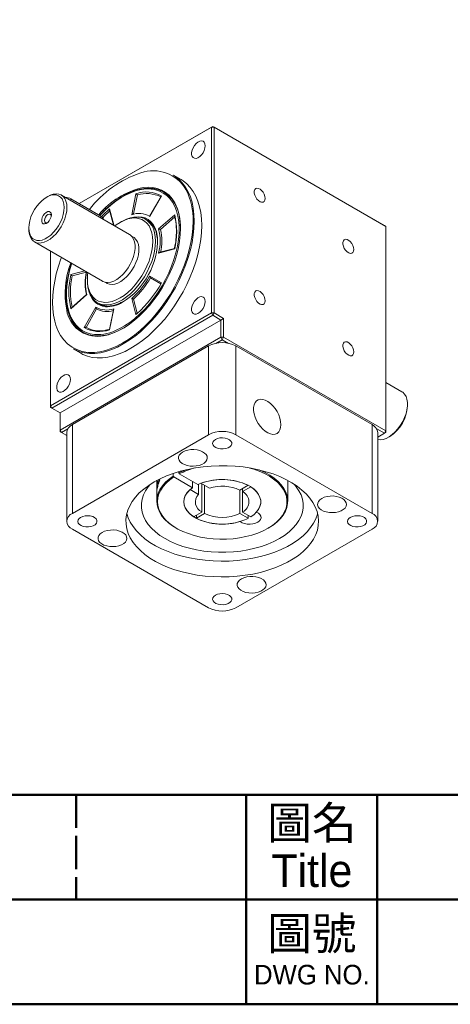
# Model space of a CAD drawing. Header units: millimetres. Extents: x 2723 to 3304, y 721 to 1129.
# Tile 6 of 8: x 3151 to 3218, y 721 to 874. Entities that reach past the tile are written whole.
import ezdxf

# ---------------------------------------------------------------- set-up
doc = ezdxf.new("R2010")
doc.units = ezdxf.units.MM
doc.linetypes.add('DASHED', pattern=[0.2068, 0.1655, -0.0413])
doc.layers.add('圖框', color=7, linetype='Continuous', lineweight=50)
doc.layers.add('產品', color=7, linetype='Continuous')
doc.styles.add('預設-ISO', font='arial.ttf')

# ---------------------------------------------------------------- blocks, each defined once
blk = doc.blocks.new('標題欄框 下標註')
at = {"layer": '圖框', "linetype": 'DASHED', "ltscale": 15.230104}
blk.add_line((216.283, 89.91), (216.283, 81.91), dxfattribs=at)
at = {"layer": '圖框'}
for p, q in [((229.283, 89.91), (229.283, 73.91)), ((239.283, 89.91), (239.283, 73.91)), ((162.283, 81.91), (287.283, 81.91))]:
    blk.add_line(p, q, dxfattribs=at)
for points in [[(2.283, 89.91), (287.283, 89.91), (287.283, 273.91), (2.283, 273.91)], [(287.283, 89.91), (2.283, 89.91), (2.283, 73.91), (287.283, 73.91)]]:
    blk.add_lwpolyline(points, close=True, dxfattribs=at)
at = {"layer": '圖框', "color": 7, "attachment_point": 5, "line_spacing_factor": 0.875, "style": '預設-ISO'}
for s, insert, char_height, width in [('\\f新細明體|b0|i0;\\H2.5000;圖名\\PTitle', (234.302, 85.921), 2.5, 10.09163), ('\\f新細明體|b0|i0;\\H2.5000;圖號\\P\\f新細明體|b0|i0;\\H1.5000;DWG NO.', (234.297, 77.986), 3.5, 9.97321)]:
    blk.add_mtext(s, dxfattribs=dict(at, insert=insert, char_height=char_height, width=width))
blk = doc.blocks.new('A$C1EB17FDA')
at = {"color": 0, "linetype": 'Continuous', "lineweight": 15}
for p, q in [((7.85, 63.42), (28.64, 75.43)), ((28.43, 75.3), (7.85, 63.42)), ((28.64, 75.43), (28.43, 75.3)), ((28.43, 46.4), (28.43, 75.3)), ((28.85, 75.3), (28.43, 75.3)), ((28.85, 75.3), (28.64, 75.43)), ((28.64, 75.43), (55.37, 60)), ((55.58, 59.87), (28.85, 75.3)), ((28.85, 75.3), (28.85, 46.4)), ((23.71, 67.14), (22.52, 67.82)), ((2.97, 64.52), (2.76, 64.4)), ((15.68, 58.61), (5.07, 64.73)), ((16.02, 61.68), (16.69, 64.95)), ((16.91, 64.75), (16.3, 61.8)), ((20.67, 64.59), (18.84, 61.42)), ((20.59, 64.52), (18.86, 61.53)), ((6.57, 64.16), (11.24, 61.47)), ((6.57, 64.16), (6.57, 63.87)), ((11.24, 61.47), (11.24, 61.17)), ((12.57, 62.37), (13.18, 60.06)), ((12.59, 62.59), (13.26, 60.08)), ((16.33, 61.83), (16.2, 61.8)), ((20.22, 59.46), (22.72, 61.67)), ((22.76, 61.37), (20.5, 59.37)), ((11.59, 60.97), (11.59, 60.98)), ((13.26, 60.08), (13.2, 60.04)), ((14.42, 60.61), (14.21, 60.48)), ((18.51, 60.78), (18.17, 60.98)), ((55.58, 59.87), (55.37, 60)), ((55.58, 28.03), (55.58, 59.87)), ((0, 59.63), (0, 59.38)), ((16.28, 58.19), (16, 58.35)), ((0.87, 57.46), (11.48, 51.33)), ((3.39, 56), (3.39, 31.95)), ((22.72, 56.37), (20.22, 55.7)), ((22.7, 56.44), (20.4, 55.83)), ((6.56, 52.35), (8.72, 52.93)), ((8.96, 52.73), (6.77, 52.15)), ((18.75, 51.99), (18.83, 52.14)), ((18.83, 52.14), (20.66, 51.08)), ((9.12, 51.67), (9.12, 51.42)), ((11.86, 51.18), (12.14, 51.02)), ((20.57, 50.93), (18.96, 51.86)), ((9.06, 49.26), (6.56, 47.05)), ((8.99, 49.25), (6.64, 47.17)), ((10.68, 47.99), (11.01, 47.79)), ((16.02, 48.63), (16.19, 48.79)), ((16.68, 46.13), (16.02, 48.63)), ((16.3, 48.55), (16.88, 46.37)), ((3.39, 31.95), (28.43, 46.4)), ((28.64, 46.03), (3.61, 31.58)), ((8.61, 44.13), (10.44, 47.3)), ((10.56, 47.01), (8.91, 44.15)), ((13.18, 46.9), (12.55, 43.83)), ((13.25, 47.04), (12.58, 43.77)), ((16.9, 46.32), (16.68, 46.13)), ((16.9, 46.38), (16.77, 46.27)), ((28.64, 46.03), (28.43, 46.4)), ((28.85, 46.4), (28.43, 46.4)), ((28.64, 46.03), (28.85, 46.4)), ((29.91, 45.29), (28.64, 46.03)), ((28.85, 46.4), (30.33, 45.54)), ((29.91, 45.29), (4.88, 30.84)), ((29.91, 45.29), (30.33, 45.54)), ((29.91, 42.6), (29.91, 45.29)), ((30.33, 45.54), (30.33, 42.6)), ((4.88, 28.15), (29.91, 42.6)), ((30.12, 42.23), (29.14, 41.66)), ((29.91, 42.6), (30.33, 42.6)), ((29.91, 42.6), (30.12, 42.23)), ((30.12, 42.23), (30.33, 42.6)), ((31.11, 41.66), (30.12, 42.23)), ((30.33, 42.6), (55.58, 28.03)), ((6.79, 29.01), (28, 41.25)), ((6.92, 40.8), (8.11, 40.11)), ((28, 27.44), (28, 41.25)), ((32.24, 41.25), (32.24, 27.44)), ((32.24, 41.25), (53.46, 29.01)), ((58.1, 34.12), (55.58, 35.57)), ((58.97, 31.95), (58.97, 32.19)), ((3.39, 31.95), (3.61, 31.58)), ((3.39, 31.95), (3.39, 31.7)), ((3.39, 31.7), (3.61, 31.58)), ((3.61, 31.58), (4.88, 30.84)), ((4.88, 30.84), (4.88, 28.15)), ((5.09, 27.78), (4.88, 28.15)), ((4.88, 27.9), (4.88, 28.15)), ((4.88, 27.9), (5.09, 27.78)), ((6.08, 28.35), (5.09, 27.78)), ((5.09, 27.78), (5.91, 27.31)), ((5.91, 27.78), (5.91, 13.97)), ((6.79, 29.01), (6.79, 15.19)), ((53.46, 15.19), (53.46, 29.01)), ((55.37, 27.66), (54.17, 28.35)), ((54.34, 13.97), (54.34, 27.78)), ((54.34, 27.07), (55.37, 27.66)), ((55.37, 27.66), (55.58, 28.03)), ((55.37, 27.66), (55.58, 27.78)), ((55.58, 27.78), (55.58, 28.03)), ((6.79, 15.19), (28, 27.44)), ((32.24, 27.44), (53.46, 15.19)), ((56, 27.05), (56.22, 27.17)), ((23.35, 21.5), (23.35, 21.69)), ((23.43, 21.35), (23.35, 21.5)), ((20.06, 19.96), (19.92, 20.22)), ((20.21, 20.45), (20.34, 20.23)), ((20.29, 20.3), (20.37, 20.2)), ((20.38, 20.42), (20.33, 20.51)), ((20.34, 20.18), (20.36, 20.23)), ((20.41, 20.46), (20.37, 20.53)), ((22.5, 21.01), (22.5, 21.42)), ((22.5, 21.01), (22.58, 20.86)), ((22.58, 20.86), (25.48, 19.19)), ((26.33, 19.68), (23.43, 21.35)), ((25.48, 19.19), (25.48, 20.17)), ((40.32, 17.1), (40.32, 20.32)), ((19.92, 18.7), (19.92, 17.1)), ((19.93, 18.66), (19.94, 18.69)), ((19.99, 18.96), (20, 19)), ((20.15, 19.83), (20.2, 19.79)), ((20.19, 19.73), (20.21, 19.79)), ((25.12, 18.91), (26.43, 18.15)), ((26.43, 19.73), (26.43, 18.15)), ((28.13, 19.13), (26.81, 19.89)), ((26.95, 15.41), (26.95, 19.81)), ((27.37, 19.57), (27.37, 15.17)), ((34.15, 19.57), (32.87, 18.83)), ((32.87, 15.17), (32.87, 18.83)), ((33.3, 18.59), (34.57, 19.32)), ((33.3, 18.59), (33.3, 19.08)), ((33.3, 18.59), (33.3, 15.41)), ((26.95, 15.41), (25.67, 14.68)), ((34.57, 14.68), (33.3, 15.41)), ((26.1, 14.43), (27.37, 15.17)), ((26.1, 14.43), (26.1, 14.92)), ((32.87, 15.17), (34.15, 14.43)), ((34.15, 14.92), (34.15, 14.43)), ((28, 0.5), (6.79, 12.74)), ((22.91, 12.93), (22.99, 12.89)), ((53.46, 12.74), (32.24, 0.5)), ((37.25, 12.89), (37.34, 12.93))]:
    blk.add_line(p, q, dxfattribs=at)
at = {"color": 0, "linetype": 'Continuous', "lineweight": 15, "flags": 128}
for points in [[(27.47, 72.42), (27.43, 72.73), (27.32, 72.97), (27.13, 73.12), (26.9, 73.18), (26.63, 73.13), (26.34, 72.99), (26.05, 72.76), (25.8, 72.46), (25.59, 72.11), (25.44, 71.74), (25.36, 71.37), (25.36, 71.04), (25.44, 70.76), (25.59, 70.56), (25.8, 70.46), (26.05, 70.45), (26.34, 70.55), (26.63, 70.74), (26.9, 71.01), (27.13, 71.33), (27.32, 71.7), (27.43, 72.07), (27.47, 72.42)], [(22.52, 67.82), (22.84, 67.62), (23.43, 67.16), (23.96, 66.61), (24.42, 65.97), (24.82, 65.26), (25.16, 64.47), (25.42, 63.61), (25.6, 62.69), (25.72, 61.71), (25.75, 60.68)], [(26.94, 59.99), (26.9, 61.02), (26.79, 62), (26.6, 62.92), (26.34, 63.78), (26.01, 64.57), (25.61, 65.29), (25.14, 65.92), (24.61, 66.47), (24.03, 66.94), (23.71, 67.14)], [(5.52, 62.81), (5.48, 63.31), (5.37, 63.76), (5.18, 64.13), (4.93, 64.43), (4.63, 64.64), (4.27, 64.75), (3.87, 64.77), (3.43, 64.7), (2.99, 64.52), (2.53, 64.26), (2.08, 63.91), (1.65, 63.49), (1.25, 63.01), (0.89, 62.48), (0.58, 61.92), (0.33, 61.33), (0.15, 60.75), (0.04, 60.17), (0, 59.63), (0.04, 59.12), (0.15, 58.68), (0.33, 58.3), (0.58, 58), (0.89, 57.8), (1.25, 57.68), (1.65, 57.66), (2.08, 57.74), (2.53, 57.91), (2.99, 58.18), (3.43, 58.52), (3.87, 58.94), (4.27, 59.42), (4.63, 59.95), (4.93, 60.52), (5.18, 61.1), (5.37, 61.69), (5.48, 62.26), (5.52, 62.81)], [(2.97, 64.52), (3.33, 64.71), (3.8, 64.87), (4.24, 64.93), (4.66, 64.89), (5.03, 64.76), (5.34, 64.53), (5.6, 64.21), (5.79, 63.81), (5.9, 63.34), (5.94, 62.81)], [(23.41, 59.8), (23.35, 60.63), (23.22, 61.48), (23.01, 62.26), (22.73, 62.98), (22.38, 63.62), (21.96, 64.19), (21.48, 64.67), (20.94, 65.06), (20.35, 65.36), (19.71, 65.57), (19.03, 65.68), (18.31, 65.69), (17.56, 65.61), (16.78, 65.43), (15.99, 65.16), (15.18, 64.8), (14.37, 64.34), (13.56, 63.8), (12.76, 63.18), (11.98, 62.49), (11.22, 61.73), (11.07, 61.56)], [(23.63, 59.5), (23.59, 60.38), (23.48, 61.26), (23.29, 62.07), (23.03, 62.82), (22.7, 63.5), (22.3, 64.1), (21.83, 64.62), (21.31, 65.04), (20.72, 65.38), (20.09, 65.62), (19.41, 65.77), (18.69, 65.81), (17.94, 65.76), (17.16, 65.61), (16.36, 65.37), (15.76, 65.13)], [(36.8, 64.23), (36.76, 64.54), (36.65, 64.87), (36.48, 65.18), (36.26, 65.45), (36.01, 65.66), (35.76, 65.78), (35.53, 65.81), (35.33, 65.74), (35.19, 65.59), (35.11, 65.35), (35.11, 65.06), (35.19, 64.73), (35.33, 64.41), (35.53, 64.11), (35.76, 63.87), (36.01, 63.7), (36.26, 63.63), (36.48, 63.65), (36.65, 63.76), (36.76, 63.96), (36.8, 64.23)], [(5.94, 62.81), (5.9, 62.24), (5.79, 61.64), (5.6, 61.02), (5.34, 60.41), (5.03, 59.81), (4.66, 59.25), (4.24, 58.73), (3.8, 58.28), (3.33, 57.9), (2.85, 57.6), (2.38, 57.39), (1.92, 57.28), (1.48, 57.27), (1.09, 57.35), (0.75, 57.54), (0.46, 57.81), (0.24, 58.17), (0.09, 58.61), (0.01, 59.11), (0, 59.38)], [(3.51, 61.65), (3.47, 61.35), (3.35, 61.03), (3.17, 60.73), (2.94, 60.48), (2.7, 60.31), (2.46, 60.25), (2.25, 60.28), (2.1, 60.42), (2.01, 60.65), (2.01, 60.93), (2.1, 61.25), (2.25, 61.56), (2.46, 61.84), (2.7, 62.05), (2.94, 62.17), (3.17, 62.18), (3.35, 62.09), (3.47, 61.91), (3.51, 61.65)], [(3.5, 61.51), (3.47, 61.61), (3.36, 61.74), (3.18, 61.77), (2.98, 61.7), (2.78, 61.54), (2.61, 61.31), (2.49, 61.04), (2.45, 60.78), (2.49, 60.57), (2.61, 60.44), (2.78, 60.41), (2.88, 60.43)], [(14.42, 60.61), (14.58, 60.69), (15.21, 60.99), (15.82, 61.2), (16.42, 61.31), (16.99, 61.32), (17.52, 61.24), (18, 61.07), (18.44, 60.8), (18.82, 60.44), (19.14, 60), (19.4, 59.48), (19.58, 58.9), (19.69, 58.25), (19.73, 57.54)], [(16.36, 61.3), (16.48, 61.32), (17.07, 61.37), (17.63, 61.32), (18.14, 61.17), (18.61, 60.93), (19.02, 60.59), (19.37, 60.17), (19.65, 59.67), (19.86, 59.09), (20, 58.44), (20.04, 58.12)], [(25.75, 60.68), (25.72, 59.6), (25.6, 58.49), (25.42, 57.36), (25.16, 56.2), (24.82, 55.03), (24.42, 53.85), (23.96, 52.67), (23.43, 51.51), (22.84, 50.37), (22.19, 49.25), (21.5, 48.17), (20.76, 47.13), (19.97, 46.14), (19.15, 45.2), (18.3, 44.33), (17.43, 43.53), (16.54, 42.79), (15.63, 42.14), (14.72, 41.57), (13.81, 41.09), (12.91, 40.7), (12.01, 40.4), (11.14, 40.19), (10.29, 40.09), (9.47, 40.08), (8.69, 40.16), (7.95, 40.35), (7.25, 40.63), (6.92, 40.8)], [(8.11, 40.11), (8.44, 39.94), (9.13, 39.66), (9.88, 39.48), (10.66, 39.39), (11.48, 39.4), (12.33, 39.51), (13.2, 39.71), (14.09, 40.01), (15, 40.4), (15.91, 40.89), (16.82, 41.46), (17.73, 42.11), (18.62, 42.84), (19.49, 43.64), (20.34, 44.52), (21.16, 45.45), (21.94, 46.44), (22.69, 47.48), (23.38, 48.57), (24.03, 49.68), (24.61, 50.83), (25.14, 51.99), (25.61, 53.16), (26.01, 54.34), (26.34, 55.51), (26.6, 56.67), (26.79, 57.81), (26.9, 58.92), (26.94, 59.99)], [(9.19, 40.25), (9.43, 40.24), (10.24, 40.25), (11.08, 40.35), (11.95, 40.55), (12.84, 40.85), (13.73, 41.24), (14.64, 41.72), (15.54, 42.28), (16.44, 42.93), (17.32, 43.66), (18.19, 44.46), (19.03, 45.32), (19.85, 46.25), (20.62, 47.23), (21.36, 48.27), (22.05, 49.34), (22.69, 50.45), (23.28, 51.58), (23.8, 52.74), (24.26, 53.9), (24.66, 55.07), (24.99, 56.23), (25.25, 57.38), (25.43, 58.51), (25.55, 59.61), (25.58, 60.68)], [(19.3, 57.54), (19.27, 58.23), (19.16, 58.86), (18.97, 59.44), (18.72, 59.94), (18.4, 60.36), (18.02, 60.7), (17.59, 60.95), (17.1, 61.11), (16.58, 61.18), (16.02, 61.14), (15.43, 61.02), (14.83, 60.79), (14.21, 60.48), (13.6, 60.09), (13.39, 59.93)], [(13.94, 43.85), (14.09, 43.92), (14.9, 44.38), (15.71, 44.92), (16.51, 45.53), (17.3, 46.23), (18.06, 46.99), (18.79, 47.82), (19.49, 48.7), (20.14, 49.63), (20.75, 50.6), (21.3, 51.61), (21.8, 52.63), (22.24, 53.67), (22.61, 54.72), (22.92, 55.77), (23.15, 56.8), (23.31, 57.81), (23.4, 58.79), (23.42, 59.74), (23.41, 59.8)], [(23.63, 59.55), (23.59, 58.59), (23.48, 57.58), (23.3, 56.56), (23.04, 55.51), (22.72, 54.46), (22.32, 53.4), (21.87, 52.35), (21.35, 51.32), (20.78, 50.31), (20.15, 49.34), (19.48, 48.41), (18.78, 47.53), (18.03, 46.7), (17.26, 45.94), (16.47, 45.25), (15.66, 44.63), (14.84, 44.09), (14.02, 43.64), (13.21, 43.28), (12.41, 43.01), (11.63, 42.83), (11.21, 42.78)], [(15.68, 58.61), (15.8, 58.53), (16.09, 58.25), (16.31, 57.89), (16.46, 57.46), (16.54, 56.96), (16.54, 56.4), (16.46, 55.82), (16.31, 55.2), (16.09, 54.59), (15.8, 53.98), (15.45, 53.4), (15.06, 52.86), (14.63, 52.37), (14.17, 51.95), (13.7, 51.61), (13.22, 51.36), (12.75, 51.2), (12.3, 51.14), (11.89, 51.18), (11.52, 51.31), (11.48, 51.33)], [(19.73, 57.54), (19.69, 56.8), (19.58, 56.02), (19.4, 55.22), (19.14, 54.41), (18.82, 53.6), (18.44, 52.8), (18, 52.03), (17.52, 51.29), (16.99, 50.6), (16.42, 49.96), (15.82, 49.38), (15.21, 48.88), (14.58, 48.45), (13.95, 48.11), (13.33, 47.86), (12.73, 47.7), (12.14, 47.64), (11.59, 47.67), (11.08, 47.8), (10.62, 48.02), (10.21, 48.33), (9.86, 48.73), (9.57, 49.21), (9.35, 49.77), (9.21, 50.39), (9.13, 51.06), (9.12, 51.42)], [(9.19, 52.66), (9.16, 52.4), (9.12, 51.67), (9.16, 50.98), (9.27, 50.34), (9.45, 49.77), (9.7, 49.27), (10.02, 48.85), (10.4, 48.51), (10.84, 48.25), (11.32, 48.1), (11.85, 48.03), (12.41, 48.07), (12.99, 48.19), (13.6, 48.41), (14.21, 48.73), (14.83, 49.12), (15.43, 49.6), (16.02, 50.15), (16.58, 50.76), (17.1, 51.44), (17.59, 52.15), (18.02, 52.91), (18.4, 53.68), (18.72, 54.47), (18.97, 55.27), (19.16, 56.05), (19.27, 56.81), (19.3, 57.54), (19.3, 57.54)], [(16.28, 58.19), (16.4, 58.11), (16.69, 57.84), (16.91, 57.48), (17.06, 57.05), (17.13, 56.56), (17.13, 56.02), (17.06, 55.44), (16.91, 54.83), (16.69, 54.23), (16.4, 53.63), (16.06, 53.05), (15.68, 52.52), (15.25, 52.04), (14.8, 51.63), (14.33, 51.29), (13.86, 51.04), (13.4, 50.89), (12.96, 50.83), (12.55, 50.86), (12.18, 51), (12.14, 51.02)], [(50.6, 56.26), (50.56, 56.57), (50.45, 56.9), (50.28, 57.21), (50.06, 57.49), (49.81, 57.69), (49.56, 57.82), (49.33, 57.85), (49.13, 57.78), (48.99, 57.62), (48.91, 57.38), (48.91, 57.09), (48.99, 56.77), (49.13, 56.44), (49.33, 56.15), (49.56, 55.91), (49.81, 55.74), (50.06, 55.66), (50.28, 55.68), (50.45, 55.8), (50.56, 56), (50.6, 56.26)], [(5.09, 55.02), (5.01, 54.82), (4.61, 53.65), (4.28, 52.49), (4.03, 51.34), (3.84, 50.21), (3.73, 49.11), (3.69, 48.04), (3.73, 47.02), (3.84, 46.05), (4.03, 45.13), (4.21, 44.49)], [(6.69, 54.1), (6.66, 54), (6.36, 52.95), (6.12, 51.92), (5.96, 50.91), (5.87, 49.93), (5.86, 48.98), (5.92, 48.09), (6.06, 47.24), (6.27, 46.46), (6.55, 45.74), (6.9, 45.1), (7.31, 44.53), (7.79, 44.05), (8.33, 43.66), (8.92, 43.36), (9.56, 43.15), (10.24, 43.04)], [(36.8, 48.29), (36.76, 48.6), (36.65, 48.93), (36.48, 49.24), (36.26, 49.52), (36.01, 49.72), (35.76, 49.85), (35.53, 49.88), (35.33, 49.81), (35.19, 49.65), (35.11, 49.41), (35.11, 49.12), (35.19, 48.8), (35.33, 48.48), (35.53, 48.18), (35.76, 47.94), (36.01, 47.77), (36.26, 47.69), (36.48, 47.71), (36.65, 47.83), (36.76, 48.03), (36.8, 48.29)], [(5.9, 47.74), (5.96, 47.36), (6.15, 46.55), (6.41, 45.8), (6.75, 45.12), (7.15, 44.52), (7.61, 44.01), (8.14, 43.58), (8.72, 43.24), (9.35, 43), (10.03, 42.86), (10.75, 42.81), (11.5, 42.86), (12.28, 43.01), (13.08, 43.25), (13.9, 43.59), (14.68, 44)], [(27.47, 48.17), (27.43, 48.48), (27.32, 48.72), (27.13, 48.87), (26.9, 48.93), (26.63, 48.88), (26.34, 48.74), (26.05, 48.51), (25.8, 48.21), (25.59, 47.86), (25.44, 47.49), (25.36, 47.12), (25.36, 46.79), (25.44, 46.51), (25.59, 46.31), (25.8, 46.21), (26.05, 46.2), (26.34, 46.3), (26.63, 46.49), (26.9, 46.76), (27.13, 47.08), (27.32, 47.45), (27.43, 47.82), (27.47, 48.17)], [(50.6, 40.33), (50.56, 40.64), (50.45, 40.96), (50.28, 41.28), (50.06, 41.55), (49.81, 41.76), (49.56, 41.88), (49.33, 41.91), (49.13, 41.84), (48.99, 41.68), (48.91, 41.45), (48.91, 41.15), (48.99, 40.83), (49.13, 40.51), (49.33, 40.21), (49.56, 39.97), (49.81, 39.8), (50.06, 39.73), (50.28, 39.74), (50.45, 39.86), (50.56, 40.06), (50.6, 40.33)], [(6.47, 36.05), (6.43, 36.36), (6.32, 36.6), (6.13, 36.75), (5.9, 36.81), (5.63, 36.76), (5.34, 36.62), (5.05, 36.39), (4.8, 36.09), (4.59, 35.74), (4.44, 35.36), (4.36, 35), (4.36, 34.66), (4.44, 34.39), (4.59, 34.19), (4.8, 34.08), (5.05, 34.08), (5.34, 34.17), (5.63, 34.36), (5.9, 34.63), (6.13, 34.96), (6.32, 35.32), (6.43, 35.7), (6.47, 36.05)], [(54.34, 26.68), (54.73, 26.65), (55.18, 26.71), (55.64, 26.87), (56.12, 27.12), (56.6, 27.46), (57.06, 27.88), (57.49, 28.37), (57.88, 28.91), (58.23, 29.49), (58.51, 30.1), (58.74, 30.71), (58.89, 31.32), (58.96, 31.91), (58.96, 32.46), (58.89, 32.96), (58.74, 33.4), (58.51, 33.76), (58.23, 34.04), (58.1, 34.12)], [(39.24, 29), (39.21, 29.49), (39.09, 30), (38.91, 30.52), (38.66, 31.03), (38.35, 31.51), (38, 31.95), (37.62, 32.32), (37.22, 32.61), (36.82, 32.82), (36.43, 32.94), (36.06, 32.96), (35.73, 32.88), (35.46, 32.7), (35.24, 32.44), (35.09, 32.09), (35.01, 31.68), (35.01, 31.21), (35.09, 30.71), (35.24, 30.19), (35.46, 29.67), (35.73, 29.18), (36.06, 28.72), (36.43, 28.31), (36.82, 27.98), (37.22, 27.72), (37.62, 27.56), (38, 27.49), (38.35, 27.52), (38.66, 27.65), (38.91, 27.87), (39.09, 28.18), (39.21, 28.56), (39.24, 29)], [(29.06, 26.7), (28.82, 26.51), (28.67, 26.29), (28.62, 26.06), (28.69, 25.83), (28.87, 25.61), (29.14, 25.44), (29.48, 25.31), (29.87, 25.24), (30.28, 25.23), (30.67, 25.28), (31.03, 25.4), (31.32, 25.57), (31.52, 25.77), (31.61, 26), (31.6, 26.24), (31.48, 26.46), (31.25, 26.66), (30.95, 26.81), (30.58, 26.92), (30.17, 26.96), (29.77, 26.93), (29.39, 26.84), (29.06, 26.7)], [(23.95, 24.75), (23.65, 24.54), (23.43, 24.28), (23.31, 24.01), (23.3, 23.73), (23.39, 23.46), (23.58, 23.2), (23.87, 22.97), (24.23, 22.78), (24.65, 22.64), (25.12, 22.56), (25.6, 22.54), (26.08, 22.58), (26.54, 22.67), (26.95, 22.82), (27.3, 23.02), (27.56, 23.26), (27.73, 23.52), (27.79, 23.8), (27.75, 24.08), (27.61, 24.35), (27.37, 24.59), (27.04, 24.8), (26.65, 24.97), (26.2, 25.08), (25.72, 25.13), (25.24, 25.12), (24.77, 25.06), (24.33, 24.93), (23.95, 24.75)], [(19.52, 20.09), (18.67, 19.56), (17.9, 18.98), (17.21, 18.37), (16.62, 17.74), (16.12, 17.07), (15.72, 16.38), (15.42, 15.68), (15.22, 14.96), (15.13, 14.24), (15.14, 13.51), (15.26, 12.79), (15.48, 12.08), (15.81, 11.38), (16.23, 10.69), (16.76, 10.04), (17.37, 9.4), (18.08, 8.8), (18.87, 8.24), (19.74, 7.72), (20.68, 7.24), (21.69, 6.8), (22.76, 6.42), (23.88, 6.09), (25.04, 5.82), (26.24, 5.6), (27.47, 5.44), (28.71, 5.35), (29.97, 5.31), (31.22, 5.33), (32.47, 5.41), (33.7, 5.56), (34.91, 5.76), (36.08, 6.02), (37.21, 6.34), (38.29, 6.7), (39.32, 7.12), (40.28, 7.59), (41.16, 8.11), (41.98, 8.66), (42.7, 9.25), (43.34, 9.87), (43.89, 10.53), (44.34, 11.2), (44.69, 11.9), (44.94, 12.61), (45.08, 13.33), (45.12, 14.06), (45.06, 14.78), (44.89, 15.5), (44.61, 16.21), (44.24, 16.9), (43.76, 17.57), (43.19, 18.22), (42.53, 18.83), (41.78, 19.42), (40.95, 19.96), (40.04, 20.46), (39.07, 20.92), (38.03, 21.33), (36.93, 21.68), (35.79, 21.98), (34.61, 22.23), (33.39, 22.42), (32.16, 22.55), (30.91, 22.61), (29.65, 22.62), (28.4, 22.57), (27.16, 22.46), (25.94, 22.28), (24.75, 22.05), (23.59, 21.76), (22.49, 21.42), (21.43, 21.03), (20.44, 20.58), (19.52, 20.09)], [(22.58, 20.86), (21.94, 20.4), (21.38, 19.89), (20.91, 19.36), (20.54, 18.8), (20.27, 18.22), (20.1, 17.63), (20.04, 17.04), (20.09, 16.44), (20.24, 15.85), (20.5, 15.27), (20.86, 14.71), (21.31, 14.17), (21.86, 13.67), (22.49, 13.2), (23.21, 12.76), (24, 12.38), (24.85, 12.04), (25.76, 11.75), (26.72, 11.52), (27.71, 11.35), (28.72, 11.24), (29.76, 11.18), (30.79, 11.19), (31.82, 11.26), (32.83, 11.39), (33.81, 11.58), (34.75, 11.83), (35.65, 12.13), (36.48, 12.48), (37.25, 12.88), (37.94, 13.33), (38.55, 13.81), (39.08, 14.33), (39.5, 14.87), (39.83, 15.44), (40.06, 16.02), (40.18, 16.61), (40.2, 17.21), (40.11, 17.81), (39.91, 18.39), (39.61, 18.97), (39.21, 19.52), (38.72, 20.04), (38.13, 20.53), (37.46, 20.99), (36.71, 21.4), (35.89, 21.77), (35.02, 22.09), (34.42, 22.26)], [(23.35, 21.5), (24.16, 21.88), (24.4, 21.97)], [(35.85, 21.97), (35.96, 21.93), (36.79, 21.55), (37.54, 21.14), (38.22, 20.68), (38.82, 20.18), (39.32, 19.65), (39.72, 19.09), (40.03, 18.51), (40.22, 17.92), (40.32, 17.31), (40.3, 16.71), (40.18, 16.11), (39.95, 15.52), (39.62, 14.94), (39.18, 14.39), (38.66, 13.87), (38.04, 13.38), (37.34, 12.93)], [(22.91, 12.93), (22.4, 13.25), (21.76, 13.73), (21.2, 14.24), (20.74, 14.78), (20.38, 15.35), (20.12, 15.94), (19.97, 16.54), (19.92, 17.14), (19.98, 17.74), (20.15, 18.34), (20.43, 18.92), (20.8, 19.49), (21.28, 20.03), (21.84, 20.54), (22.5, 21.01)], [(35.43, 15.39), (35.76, 15.82), (35.99, 16.28), (36.11, 16.75), (36.11, 17.22), (36, 17.69), (35.78, 18.15), (35.46, 18.58), (35.03, 18.99), (34.52, 19.36), (33.92, 19.68), (33.25, 19.96), (32.52, 20.17), (31.75, 20.33), (30.94, 20.43), (30.12, 20.46), (29.3, 20.43), (28.5, 20.33), (27.72, 20.17), (27, 19.96), (26.33, 19.68)], [(41.37, 19.7), (41.65, 19.35), (42.07, 18.73), (42.39, 18.08), (42.6, 17.42), (42.71, 16.75), (42.71, 16.08), (42.6, 15.41), (42.39, 14.75), (42.07, 14.1), (41.65, 13.48), (41.13, 12.88), (40.52, 12.31), (39.82, 11.77), (39.03, 11.27), (38.17, 10.82), (37.24, 10.42), (36.25, 10.06), (35.21, 9.76), (34.13, 9.52), (33.01, 9.34), (31.86, 9.21), (30.7, 9.15), (29.54, 9.15), (28.38, 9.21), (27.24, 9.34), (26.12, 9.52), (25.03, 9.76), (23.99, 10.06), (23, 10.42), (22.07, 10.82), (21.21, 11.27), (20.43, 11.77), (19.73, 12.31), (19.12, 12.88), (18.6, 13.48), (18.18, 14.1), (17.86, 14.75), (17.64, 15.41), (17.54, 16.08), (17.54, 16.75), (17.64, 17.42), (17.86, 18.08), (18.18, 18.73), (18.6, 19.35), (18.88, 19.7)], [(25.48, 19.19), (25, 18.8), (24.62, 18.38), (24.35, 17.94), (24.18, 17.47), (24.12, 17), (24.18, 16.53), (24.35, 16.06), (24.62, 15.62), (25, 15.2), (25.48, 14.81), (26.04, 14.46), (26.68, 14.16), (27.38, 13.92), (28.13, 13.73), (28.93, 13.61), (29.74, 13.54), (30.56, 13.54), (31.37, 13.61), (32.16, 13.74), (32.92, 13.93)], [(25.12, 18.91), (24.69, 18.47), (24.37, 17.99), (24.19, 17.5), (24.12, 16.99), (24.19, 16.49), (24.38, 15.99), (24.7, 15.52), (25.13, 15.08), (25.67, 14.68)], [(34.57, 14.68), (35.07, 15.04), (35.48, 15.44), (35.79, 15.86), (36, 16.31), (36.11, 16.77), (36.11, 17.23), (36, 17.69), (35.79, 18.14), (35.48, 18.56), (35.07, 18.96), (34.57, 19.32)], [(45.63, 17.53), (45.32, 17.31), (45.11, 17.06), (44.99, 16.79), (44.98, 16.51), (45.07, 16.23), (45.26, 15.97), (45.54, 15.74), (45.91, 15.56), (46.33, 15.42), (46.8, 15.34), (47.28, 15.31), (47.76, 15.35), (48.22, 15.45), (48.63, 15.6), (48.97, 15.8), (49.24, 16.03), (49.4, 16.3), (49.47, 16.58), (49.43, 16.86), (49.29, 17.12), (49.05, 17.37), (48.72, 17.58), (48.33, 17.74), (47.88, 17.85), (47.4, 17.91), (46.92, 17.9), (46.44, 17.83), (46.01, 17.71), (45.63, 17.53)], [(32.92, 13.93), (33.22, 13.75), (33.59, 13.61), (34.01, 13.53), (34.45, 13.51), (34.89, 13.56), (35.29, 13.66), (35.64, 13.82), (35.91, 14.02), (36.09, 14.25), (36.16, 14.5), (36.13, 14.75), (35.99, 15), (35.75, 15.21), (35.43, 15.39)], [(8.06, 14.58), (7.82, 14.39), (7.67, 14.17), (7.62, 13.94), (7.69, 13.7), (7.87, 13.49), (8.14, 13.31), (8.48, 13.18), (8.87, 13.11), (9.28, 13.11), (9.67, 13.16), (10.03, 13.28), (10.32, 13.44), (10.52, 13.65), (10.61, 13.88), (10.6, 14.11), (10.48, 14.34), (10.25, 14.54), (9.95, 14.69), (9.58, 14.79), (9.17, 14.83), (8.77, 14.81), (8.39, 14.72), (8.06, 14.58)], [(15.27, 15.19), (15.48, 14.53), (15.81, 13.83), (16.23, 13.14), (16.76, 12.48), (17.37, 11.85), (18.08, 11.25), (18.87, 10.69), (19.74, 10.17), (20.68, 9.69), (21.69, 9.25), (22.76, 8.87), (23.88, 8.54), (25.04, 8.27), (26.24, 8.05), (27.47, 7.89), (28.71, 7.8), (29.97, 7.76), (31.22, 7.78), (32.47, 7.86), (33.7, 8.01), (34.91, 8.21), (36.08, 8.47), (37.21, 8.78), (38.29, 9.15), (39.32, 9.57), (40.28, 10.04), (41.16, 10.55), (41.98, 11.11), (42.7, 11.7), (43.34, 12.32), (43.89, 12.98), (44.34, 13.65), (44.69, 14.35), (44.94, 15.06), (44.97, 15.19)], [(50.06, 14.58), (49.82, 14.39), (49.67, 14.17), (49.62, 13.94), (49.69, 13.7), (49.87, 13.49), (50.14, 13.31), (50.48, 13.18), (50.87, 13.11), (51.28, 13.11), (51.67, 13.16), (52.03, 13.28), (52.32, 13.44), (52.52, 13.65), (52.61, 13.88), (52.6, 14.11), (52.48, 14.34), (52.25, 14.54), (51.95, 14.69), (51.58, 14.79), (51.17, 14.83), (50.77, 14.81), (50.39, 14.72), (50.06, 14.58)], [(11.43, 12.24), (11.13, 12.02), (10.91, 11.77), (10.8, 11.5), (10.78, 11.22), (10.87, 10.94), (11.07, 10.68), (11.35, 10.45), (11.71, 10.27), (12.14, 10.13), (12.6, 10.05), (13.09, 10.02), (13.57, 10.06), (14.03, 10.16), (14.44, 10.31), (14.78, 10.51), (15.04, 10.74), (15.21, 11.01), (15.28, 11.29), (15.24, 11.57), (15.09, 11.84), (14.85, 12.08), (14.53, 12.29), (14.13, 12.45), (13.69, 12.56), (13.21, 12.62), (12.72, 12.61), (12.25, 12.54), (11.81, 12.42), (11.43, 12.24)], [(33.11, 5.02), (32.81, 4.8), (32.59, 4.54), (32.47, 4.27), (32.46, 3.99), (32.55, 3.72), (32.75, 3.46), (33.03, 3.23), (33.39, 3.04), (33.81, 2.9), (34.28, 2.82), (34.76, 2.8), (35.25, 2.84), (35.7, 2.93), (36.11, 3.08), (36.46, 3.28), (36.72, 3.52), (36.89, 3.78), (36.95, 4.06), (36.91, 4.34), (36.77, 4.61), (36.53, 4.85), (36.21, 5.06), (35.81, 5.23), (35.36, 5.34), (34.89, 5.39), (34.4, 5.38), (33.93, 5.32), (33.49, 5.19), (33.11, 5.02)], [(29.06, 2.46), (28.82, 2.27), (28.67, 2.05), (28.62, 1.81), (28.69, 1.58), (28.87, 1.37), (29.14, 1.19), (29.48, 1.06), (29.87, 0.99), (30.28, 0.98), (30.67, 1.04), (31.03, 1.15), (31.32, 1.32), (31.52, 1.53), (31.61, 1.76), (31.6, 1.99), (31.48, 2.22), (31.25, 2.41), (30.95, 2.57), (30.58, 2.67), (30.17, 2.71), (29.77, 2.68), (29.39, 2.6), (29.06, 2.46)]]:
    blk.add_lwpolyline(points, dxfattribs=at)
at = {"color": 0, "linetype": 'Continuous', "lineweight": 15}
for centre, radius, start, end in [((22.64, 52.45), 16.58, 108.2743, 142.7165), ((19.39, 62.67), 5.86, 30.005, 109.4288), ((20.37, 54.01), 12.17, 101.9941, 141.0781), ((18.65, 61.34), 4.64, 28.2376, 100.0199), ((5.75, 62.59), 1.77, 62.2604, 91.2373), ((18.28, 60.31), 4.91, 60.8391, 108.8725), ((18.37, 60.14), 4.84, 63.1593, 107.5358), ((18.63, 60.57), 5.23, 62.3008, 107.9848), ((15.64, 61), 9.95, 358.1226, 27.521), ((15.26, 59.78), 8.37, 358.4385, 26.6711), ((11.01, 60.93), 0.583, 4.5109, 66.8092), ((23.59, 49.95), 16.75, 131.0404, 136.9293), ((23.67, 49.86), 16.62, 131.6291, 136.9445), ((17.15, 58.47), 3.4, 60.2654, 109.4463), ((11.94, 59.02), 11.1, 346.1569, 13.8039), ((16.84, 58.15), 3.12, 13.1301, 57.5479), ((12.77, 57.58), 7.68, 345.8157, 14.1451), ((12.85, 57.6), 7.86, 346.9219, 13.0388), ((8.52, 57.86), 11.53, 301.7357, 1.2827), ((19.32, 49.39), 13.66, 159.426, 190.7363), ((17.34, 49.69), 11.1, 166.1569, 193.8039), ((17.49, 49.67), 11, 166.9545, 192.564), ((16.38, 51.12), 7.56, 167.4624, 194.253), ((7.33, 58.49), 13.14, 312.412, 330.3556), ((7.32, 58.5), 13.4, 312.0711, 330.3123), ((4.04, 60.36), 19.04, 312.4796, 330.8179), ((12.26, 50.24), 2.9, 196.8068, 263.2853), ((12.32, 50.07), 2.62, 240.2002, 265.449), ((12.11, 52.08), 4.73, 267.7291, 301.5247), ((10.69, 47.6), 4.85, 188.9636, 276.1236), ((11.32, 47.83), 5.29, 192.3375, 237.4008), ((12.12, 50.25), 3.4, 240.2653, 289.4463), ((12.17, 50.05), 3.44, 242.0624, 286.5557), ((9.78, 45.99), 5.77, 195.0863, 264.1241), ((11, 48.41), 4.91, 240.8391, 288.8726), ((11.12, 48.25), 4.65, 241.7319, 281.422), ((10.61, 50.25), 7.22, 267.1067, 297.4485), ((30.12, 37.16), 4.61, 62.6097, 117.3903), ((53.04, 32.19), 5.93, 302.3072, 357.6982), ((7.41, 27.63), 1.51, 114.3747, 174.3052), ((30.12, 23.34), 4.61, 62.6097, 117.3903), ((52.83, 27.63), 1.51, 5.6949, 65.6253), ((29.04, 10.23), 12.46, 104.9481, 116.7483), ((30.1, 11), 9.48, 64.7175, 110.2705), ((30.1, 12.73), 6.7, 65.5791, 107.1825), ((32.51, 17), 1.77, 296.4528, 63.5472), ((27.66, 16.97), 1.71, 136.0898, 245.4035), ((7.25, 13.97), 1.31, 110.7834, 249.2166), ((30.12, 22.84), 9.33, 244.4292, 295.5708), ((30.12, 21.13), 6.57, 245.2409, 294.7591), ((52.99, 13.97), 1.31, 290.7834, 69.2166), ((30.12, 4.59), 4.61, 242.6097, 297.3903)]:
    blk.add_arc(centre, radius, start, end, dxfattribs=at)
for points, knots in [([(16.94, 65.55), (16.9, 65.54), (16.6, 65.47), (16.04, 65.26), (15.27, 64.92), (14.5, 64.49), (13.72, 63.99), (12.95, 63.41), (12.2, 62.76), (11.56, 62.15), (11.18, 61.74), (11.04, 61.58)], [0, 0, 0, 0, 0.023163, 0.151314, 0.279618, 0.407996, 0.53639, 0.664764, 0.793108, 0.921416, 1, 1, 1, 1]), ([(16.91, 64.75), (16.9, 64.76), (16.87, 64.77), (16.83, 64.81), (16.78, 64.85), (16.73, 64.9), (16.7, 64.94), (16.69, 64.95), (16.69, 64.95)], [0, 0, 0, 0, 0.140424, 0.280184, 0.477539, 0.750811, 0.993915, 1, 1, 1, 1]), ([(20.59, 64.52), (20.6, 64.53), (20.62, 64.56), (20.65, 64.58), (20.67, 64.59), (20.67, 64.59)], [0, 0, 0, 0, 0.431923, 0.986125, 1, 1, 1, 1]), ([(12.57, 62.37), (12.57, 62.38), (12.56, 62.43), (12.56, 62.5), (12.58, 62.56), (12.59, 62.58), (12.59, 62.59)], [0, 0, 0, 0, 0.204483, 0.620573, 0.990732, 1, 1, 1, 1]), ([(16.02, 61.68), (16.02, 61.68), (16.04, 61.7), (16.08, 61.74), (16.14, 61.79), (16.18, 61.8), (16.2, 61.8)], [0, 0, 0, 0, 0.009409, 0.396581, 0.819683, 1, 1, 1, 1]), ([(18.84, 61.42), (18.84, 61.42), (18.84, 61.45), (18.84, 61.49), (18.86, 61.52), (18.86, 61.53)], [0, 0, 0, 0, 0.013711, 0.577898, 1, 1, 1, 1]), ([(22.72, 61.67), (22.72, 61.67), (22.71, 61.65), (22.69, 61.59), (22.69, 61.51), (22.7, 61.47), (22.7, 61.45)], [0, 0, 0, 0, 0.009158, 0.375022, 0.786288, 1, 1, 1, 1]), ([(22.7, 61.45), (22.72, 61.37), (22.81, 61.05), (22.91, 60.46), (22.98, 59.65), (22.99, 58.81), (22.95, 58.21), (22.92, 57.91)], [0, 0, 0, 0, 0.080249, 0.310331, 0.540339, 0.770268, 1, 1, 1, 1]), ([(13.26, 60.08), (13.26, 60.08), (13.24, 60.09), (13.21, 60.09), (13.2, 60.08), (13.19, 60.08)], [0, 0, 0, 0, 0.012558, 0.529356, 1, 1, 1, 1]), ([(19.82, 58.92), (19.85, 58.81), (19.93, 58.54), (19.96, 58.22), (19.99, 58.02)], [0, 0, 0, 0, 0.382734, 1, 1, 1, 1]), ([(20.5, 59.37), (20.49, 59.38), (20.47, 59.39), (20.41, 59.41), (20.35, 59.43), (20.28, 59.45), (20.24, 59.46), (20.22, 59.46), (20.22, 59.46)], [0, 0, 0, 0, 0.139305, 0.277964, 0.473185, 0.745115, 0.993953, 1, 1, 1, 1]), ([(22.92, 57.91), (22.92, 57.91), (22.9, 57.62), (22.82, 57.12), (22.72, 56.62), (22.69, 56.43)], [0, 0, 0, 0, 0.000515, 0.622313, 1, 1, 1, 1]), ([(20.4, 55.82), (20.38, 55.82), (20.34, 55.81), (20.28, 55.76), (20.24, 55.72), (20.22, 55.7), (20.22, 55.7)], [0, 0, 0, 0, 0.200887, 0.613372, 0.990829, 1, 1, 1, 1]), ([(22.72, 56.37), (22.72, 56.37), (22.71, 56.38), (22.69, 56.41), (22.69, 56.42), (22.69, 56.43)], [0, 0, 0, 0, 0.0122, 0.499562, 1, 1, 1, 1]), ([(6.67, 54.11), (6.63, 54.02), (6.48, 53.6), (6.28, 52.84), (6.06, 51.86), (5.9, 50.89), (5.81, 49.95), (5.79, 49.04), (5.84, 48.18), (5.94, 47.41), (6.05, 46.96), (6.1, 46.77)], [0, 0, 0, 0, 0.0343269, 0.1586012, 0.282912, 0.4072655, 0.5316663, 0.6561147, 0.7806046, 0.9051186, 1, 1, 1, 1]), ([(6.77, 52.15), (6.76, 52.16), (6.74, 52.17), (6.69, 52.21), (6.64, 52.25), (6.59, 52.3), (6.57, 52.34), (6.56, 52.35), (6.56, 52.35)], [0, 0, 0, 0, 0.140423, 0.280184, 0.477538, 0.750809, 0.993914, 1, 1, 1, 1]), ([(8.97, 52.78), (8.96, 52.72), (8.89, 52.39), (8.81, 51.8), (8.76, 51.04), (8.79, 50.32), (8.86, 49.72), (8.95, 49.38), (8.99, 49.24)], [0, 0, 0, 0, 0.0491001, 0.2533967, 0.4578967, 0.6625414, 0.867289, 1, 1, 1, 1]), ([(18.83, 52.14), (18.83, 52.14), (18.83, 52.12), (18.84, 52.06), (18.86, 51.99), (18.9, 51.92), (18.93, 51.88), (18.95, 51.87), (18.96, 51.86)], [0, 0, 0, 0, 0.006047, 0.254885, 0.526816, 0.722037, 0.860694, 1, 1, 1, 1]), ([(9.06, 49.26), (9.06, 49.26), (9.04, 49.26), (9.01, 49.26), (8.99, 49.26), (8.99, 49.25)], [0, 0, 0, 0, 0.012371, 0.52144, 1, 1, 1, 1]), ([(14.61, 48.14), (14.43, 48.04), (14.06, 47.84), (13.5, 47.63), (12.94, 47.5), (12.46, 47.45), (12.18, 47.46), (12.06, 47.47)], [0, 0, 0, 0, 0.1988404, 0.4158949, 0.6329803, 0.8503853, 1, 1, 1, 1]), ([(16.02, 48.63), (16.02, 48.63), (16.03, 48.63), (16.08, 48.63), (16.15, 48.61), (16.21, 48.59), (16.26, 48.57), (16.29, 48.55), (16.3, 48.55)], [0, 0, 0, 0, 0.006046, 0.254884, 0.526815, 0.722036, 0.860695, 1, 1, 1, 1]), ([(6.64, 47.17), (6.62, 47.16), (6.59, 47.12), (6.57, 47.07), (6.56, 47.05), (6.56, 47.05)], [0, 0, 0, 0, 0.487659, 0.987488, 1, 1, 1, 1]), ([(10.44, 47.3), (10.44, 47.29), (10.44, 47.27), (10.44, 47.22), (10.46, 47.14), (10.5, 47.08), (10.53, 47.04), (10.55, 47.02), (10.56, 47.01)], [0, 0, 0, 0, 0.006047, 0.254885, 0.526817, 0.722037, 0.860695, 1, 1, 1, 1]), ([(13.25, 47.04), (13.25, 47.04), (13.24, 47.02), (13.2, 46.97), (13.19, 46.92), (13.19, 46.9)], [0, 0, 0, 0, 0.012373, 0.521637, 1, 1, 1, 1]), ([(16.77, 46.26), (16.76, 46.25), (16.72, 46.21), (16.7, 46.16), (16.69, 46.13), (16.68, 46.13)], [0, 0, 0, 0, 0.502826, 0.987854, 1, 1, 1, 1]), ([(8.91, 44.15), (8.9, 44.16), (8.87, 44.17), (8.82, 44.18), (8.75, 44.18), (8.67, 44.16), (8.63, 44.14), (8.61, 44.13), (8.61, 44.13)], [0, 0, 0, 0, 0.140424, 0.280184, 0.477539, 0.75081, 0.993914, 1, 1, 1, 1]), ([(12.56, 43.84), (12.48, 43.82), (12.28, 43.76), (12.08, 43.73), (11.97, 43.72)], [0, 0, 0, 0, 0.407745, 1, 1, 1, 1]), ([(12.56, 43.83), (12.56, 43.82), (12.56, 43.81), (12.57, 43.78), (12.58, 43.77), (12.58, 43.77)], [0, 0, 0, 0, 0.487466, 0.987483, 1, 1, 1, 1]), ([(19.92, 20.22), (19.92, 20.24), (19.92, 20.28), (19.92, 20.32), (19.92, 20.35), (19.92, 20.35)], [0, 0, 0, 0, 0.462821, 0.970578, 1, 1, 1, 1]), ([(19.94, 19.35), (19.94, 19.44), (19.94, 19.61), (19.93, 19.89), (19.93, 20.07), (19.93, 20.17)], [0, 0, 0, 0, 0.35152, 0.674086, 1, 1, 1, 1]), ([(20.13, 19.73), (20.08, 19.85), (20.02, 20), (19.94, 20.15), (19.93, 20.17)], [0, 0, 0, 0, 0.851665, 1, 1, 1, 1]), ([(20.2, 19.85), (20.18, 19.9), (20.13, 20.07), (20.02, 20.24), (19.95, 20.36)], [0, 0, 0, 0, 0.309891, 1, 1, 1, 1]), ([(20.26, 20.17), (20.25, 20.12), (20.24, 20.03), (20.22, 19.9), (20.21, 19.83), (20.21, 19.79)], [0, 0, 0, 0, 0.404519, 0.702233, 1, 1, 1, 1]), ([(20.37, 20.32), (20.36, 20.33), (20.32, 20.37), (20.29, 20.43), (20.26, 20.48)], [0, 0, 0, 0, 0.203375, 1, 1, 1, 1]), ([(20.29, 20.3), (20.29, 20.28), (20.28, 20.25), (20.27, 20.21), (20.26, 20.19), (20.26, 20.17)], [0, 0, 0, 0, 0.392594, 0.696275, 1, 1, 1, 1]), ([(20.34, 20.18), (20.34, 20.19), (20.33, 20.21), (20.31, 20.25), (20.3, 20.28), (20.29, 20.3)], [0, 0, 0, 0, 0.257613, 0.515233, 1, 1, 1, 1]), ([(20.38, 20.42), (20.38, 20.41), (20.37, 20.34), (20.37, 20.28), (20.36, 20.23)], [0, 0, 0, 0, 0.18373, 1, 1, 1, 1]), ([(19.93, 18.83), (19.93, 18.82), (19.92, 18.82), (19.92, 18.81), (19.92, 18.8), (19.92, 18.8)], [0, 0, 0, 0, 0.295922, 0.591845, 1, 1, 1, 1]), ([(19.92, 18.8), (19.92, 18.77), (19.92, 18.74), (19.92, 18.71), (19.92, 18.7)], [0, 0, 0, 0, 0.810489, 1, 1, 1, 1]), ([(19.93, 18.83), (19.93, 18.83), (19.93, 18.89), (19.94, 18.96), (19.94, 19.03)], [0, 0, 0, 0, 0.026669, 1, 1, 1, 1]), ([(19.93, 18.66), (19.93, 18.68), (19.93, 18.71), (19.93, 18.77), (19.93, 18.81), (19.93, 18.83)], [0, 0, 0, 0, 0.366724, 0.683277, 1, 1, 1, 1]), ([(19.94, 19.03), (19.94, 19.08), (19.94, 19.18), (19.94, 19.3), (19.94, 19.35)], [0, 0, 0, 0, 0.571414, 1, 1, 1, 1]), ([(19.94, 19.03), (19.94, 19.11), (19.95, 19.21), (19.94, 19.32), (19.94, 19.35)], [0, 0, 0, 0, 0.753114, 1, 1, 1, 1]), ([(19.95, 18.99), (19.95, 18.97), (19.95, 18.92), (19.94, 18.81), (19.94, 18.74), (19.94, 18.69)], [0, 0, 0, 0, 0.259341, 0.518679, 1, 1, 1, 1]), ([(19.97, 19.07), (19.96, 19.06), (19.96, 19.04), (19.96, 19.02), (19.95, 19), (19.95, 18.99)], [0, 0, 0, 0, 0.357235, 0.678549, 1, 1, 1, 1]), ([(19.99, 18.96), (19.98, 18.97), (19.98, 18.98), (19.97, 19.02), (19.97, 19.05), (19.97, 19.07)], [0, 0, 0, 0, 0.249988, 0.499973, 1, 1, 1, 1]), ([(20.02, 19.32), (20.02, 19.27), (20.01, 19.19), (20, 19.08), (20, 19.03), (20, 19)], [0, 0, 0, 0, 0.499968, 0.749976, 1, 1, 1, 1]), ([(20.04, 19.42), (20.04, 19.4), (20.03, 19.38), (20.03, 19.35), (20.02, 19.33), (20.02, 19.32)], [0, 0, 0, 0, 0.383884, 0.691912, 1, 1, 1, 1]), ([(20.07, 19.32), (20.07, 19.33), (20.07, 19.35), (20.06, 19.38), (20.05, 19.4), (20.04, 19.42)], [0, 0, 0, 0, 0.255505, 0.511007, 1, 1, 1, 1]), ([(20.07, 19.32), (20.07, 19.33), (20.08, 19.34), (20.08, 19.36), (20.09, 19.37)], [0, 0, 0, 0, 0.186083, 1, 1, 1, 1]), ([(20.12, 19.72), (20.12, 19.66), (20.11, 19.58), (20.1, 19.46), (20.09, 19.4), (20.09, 19.37)], [0, 0, 0, 0, 0.499934, 0.749963, 1, 1, 1, 1]), ([(20.15, 19.83), (20.15, 19.82), (20.14, 19.79), (20.13, 19.75), (20.13, 19.73), (20.12, 19.72)], [0, 0, 0, 0, 0.393517, 0.696737, 1, 1, 1, 1]), ([(20.19, 19.73), (20.19, 19.74), (20.18, 19.76), (20.17, 19.79), (20.16, 19.82), (20.15, 19.83)], [0, 0, 0, 0, 0.265607, 0.531216, 1, 1, 1, 1])]:
    blk.add_open_spline(points, degree=3, knots=knots, dxfattribs=at)

msp = doc.modelspace()

# ---------------------------------------------------------------- block references
at = {"layer": '圖框', "xscale": 2.038486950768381, "yscale": 2.038486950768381, "zscale": 2.038486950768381}
msp.add_blockref('標題欄框 下標註', (2718.554, 570.181), dxfattribs=at)
at = {"layer": '產品', "ltscale": 5}
msp.add_blockref('A$C1EB17FDA', (3152.09, 782.054), dxfattribs=at)

doc.saveas('drawing.dxf')
